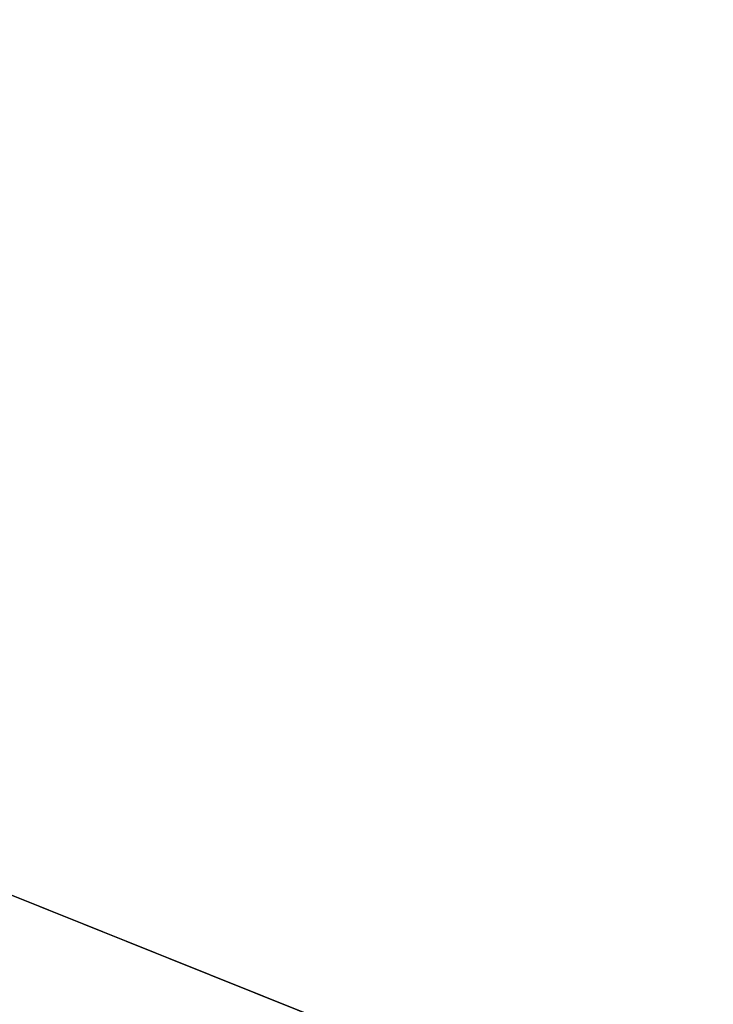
# Model space of a CAD drawing. Header units: millimetres. Extents: x -455 to 455, y -678 to 20.
# Tile 62 of 256: x -2.186 to -2.079, y -72.275 to -72.124. Entities that reach past the tile are written whole.
import ezdxf

# ---------------------------------------------------------------- set-up
doc = ezdxf.new("R2010")
doc.units = ezdxf.units.MM
doc.header["$LTSCALE"] = 65.185185
for name, color, linetype in [('237', 7, 'CONTINUOUS'), ('362', 7, 'CONTINUOUS'), ('371', 7, 'CONTINUOUS'), ('377', 7, 'CONTINUOUS'), ('566', 7, 'CONTINUOUS'), ('568', 7, 'CONTINUOUS')]:
    doc.layers.add(name, color=color, linetype=linetype)

msp = doc.modelspace()

# ---------------------------------------------------------------- linework, layer by layer
at = {"layer": '237', "linetype": 'Continuous'}
for points in [[(-2.02482, -74.85131, -2.96229), (-2.2, -25, -1.35), (-2.63505, -74.85131, -1.35), (-2.02482, -74.85131, -2.96229)], [(-1.87094, -25.60872, -2.45872), (-2.2, -25, -1.35), (-2.02482, -74.85131, -2.96229), (-1.87094, -25.60872, -2.45872)]]:
    msp.add_3dface(points, dxfattribs=at)
at = {"layer": '362', "linetype": 'Continuous'}
for points in [[(-2, -74.7, 19.85), (-2, 0, 19.85), (-4.05718, -6.35378, 19.03358), (-2, -74.7, 19.85)], [(-2, -74.7, 19.85), (-4.05718, -6.35378, 19.03358), (-4.12132, -74.7, 18.97132), (-2, -74.7, 19.85)]]:
    msp.add_3dface(points, dxfattribs=at)
at = {"layer": '371', "linetype": 'Continuous'}
msp.add_3dface([(-2, -72.33334, -6.72615), (-4.7, -74.21118, -6.32043), (-2.5608, -72.10843, -6.77474), (-2, -72.33334, -6.72615)], dxfattribs=at)
at = {"layer": '377', "linetype": 'Continuous'}
msp.add_3dface([(-2, -72.33334, -6.72615), (-2.5608, -72.10843, -6.77474), (-2, -72.11533, -6.68998), (-2, -72.33334, -6.72615)], dxfattribs=at)
at = {"layer": '566', "linetype": 'Continuous'}
for points in [[(-2.09344, -12.78906, 15.05), (-1.9099, -11.79276, 15.84277), (-2.63505, -74.85131, 15.05), (-2.09344, -12.78906, 15.05)], [(-2.63505, -74.85131, 15.05), (-1.9099, -11.79276, 15.84277), (-2.02482, -74.85131, 16.66229), (-2.63505, -74.85131, 15.05)]]:
    msp.add_3dface(points, dxfattribs=at)
at = {"layer": '568', "linetype": 'Continuous'}
msp.add_3dface([(-2.63505, -74.85131, 15.05), (-2.32584, -39.4198, 14.79427), (-2.09344, -12.78906, 15.05), (-2.63505, -74.85131, 15.05)], dxfattribs=at)

doc.saveas('drawing.dxf')
